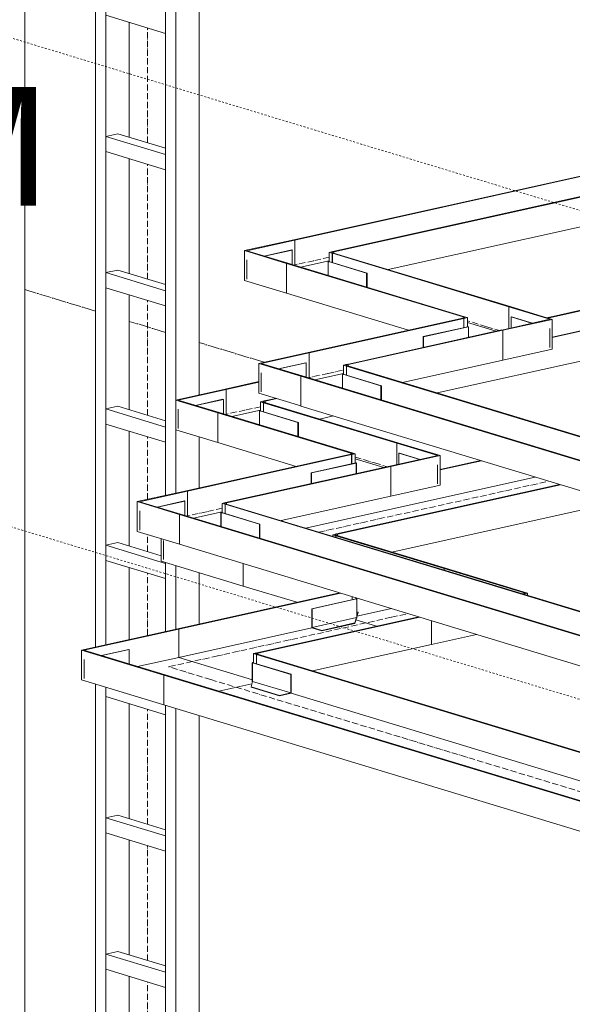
# Model space of a CAD drawing. Header units: millimetres. Extents: x 5617 to 103919, y 7718 to 242078.
# Tile 14 of 24: x 63259 to 64154, y 230880 to 232475. Entities that reach past the tile are written whole.
import ezdxf

# ---------------------------------------------------------------- set-up
doc = ezdxf.new("R2010")
doc.units = ezdxf.units.MM
for name, pattern in [('Линия сетки', [25, 20, -2.5, 0, -2.5]), ('Осевая', [14, 10, -2, 0, -2]), ('Скрыто', [6, 3, -3])]:
    doc.linetypes.add(name, pattern=pattern)
doc.layers.add('Границы 3D вида', color=7, linetype='Скрыто', lineweight=20, true_color=0x0080c0)
for name, color, linetype, lineweight in [('Кабельные лотки', 7, 'Continuous', 18), ('Марки кабельных лотков', 7, 'Continuous', 20), ('Осевая линия', 7, 'Осевая', 18), ('Соединительные детали кабельных лотков', 7, 'Continuous', 18), ('Уровни', 7, 'Continuous', 9)]:
    doc.layers.add(name, color=color, linetype=linetype, lineweight=lineweight)
doc.styles.add('Arial_4', font='arial.ttf', dxfattribs={"width": 0.85, "height": 250})

# ---------------------------------------------------------------- blocks, each defined once
blk = doc.blocks.new('OSTEC_CLH - ЛН_ ЛП - СЛУМИ - Угол горизонтальный - ZS - Цинкование по методу Сендзимира-1215273-МКСС_К1_L28')
at = {"layer": 'Соединительные детали кабельных лотков'}
for p, q in [((72685.6, 231640.6), (72691.3, 231641.9)), ((72685.6, 231638.1), (72685.6, 231640.6)), ((72685.6, 231640.6), (72690.5, 231639.1)), ((72693, 231641.4), (72689.2, 231640.5)), ((72692.4, 231639.5), (72689.2, 231640.5)), ((72690.5, 231639.1), (72692.4, 231639.5)), ((72690.5, 231639.1), (72690.5, 231636.6)), ((72691.3, 231641.9), (72693, 231641.4)), ((72693, 231641.4), (72693, 231639.4)), ((72407.2, 231597.9), (72407.2, 231634.3)), ((72540.5, 231557.5), (72407.2, 231597.9)), ((72540.5, 231593.9), (72540.5, 231557.5))]:
    blk.add_line(p, q, dxfattribs=at)
blk = doc.blocks.new('OSTEC_U - ЛН_ ЛП - СЛУМИ - OSTEC_U - ЛН_ ЛП - СЛУМИ-1215241-МКСС_К1_L28')
at = {"layer": 'Соединительные детали кабельных лотков'}
blk.add_line((72411.1, 231631.2), (72411.1, 231600.3), dxfattribs=at)
blk.add_line((72411.1, 231631.2), (72411.1, 231600.3), dxfattribs=at)
blk = doc.blocks.new('OSTEC_CLH - ЛН_ ЛП - СЛУМИ - Угол горизонтальный - ZS - Цинкование по методу Сендзимира-V44-МКСС_К1_L28')
at = {"layer": 'Осевая линия'}
for p, q in [((72780.4, 231506.9), (72807.5, 231512.9)), ((72781.2, 231507.1), (72780.4, 231506.9))]:
    blk.add_line(p, q, dxfattribs=at)
at = {"layer": 'Соединительные детали кабельных лотков'}
for p, q in [((72867.9, 231586.3), (72866, 231585.9)), ((72866, 231583.3), (72866, 231585.9)), ((72866, 231585.9), (72997.6, 231546)), ((73001.2, 231545.9), (72867.9, 231586.3)), ((72717.1, 231535), (72717.1, 231540.3)), ((72997.6, 231546), (72992.8, 231544.9)), ((73001.2, 231545.9), (72994.4, 231544.4)), ((73001.2, 231542.3), (73001.2, 231545.9)), ((72722.8, 231536.3), (72722.8, 231538.6)), ((72780.5, 231521.1), (72724.7, 231508.7)), ((72756.5, 231492.5), (72722.9, 231502.7)), ((72845.4, 231463.1), (72845.4, 231501.4)), ((72918.4, 231479.3), (72845.4, 231463.1))]:
    blk.add_line(p, q, dxfattribs=at)
blk = doc.blocks.new('OSTEC_U - ЛН_ ЛП - СЛУМИ - OSTEC_U - ЛН_ ЛП - СЛУМИ-1215245-МКСС_К1_L28')
at = {"layer": 'Соединительные детали кабельных лотков'}
for p, q in [((72723.5, 231536.8), (72651.3, 231520.7)), ((72651.9, 231520.6), (72724.1, 231536.6)), ((72724.1, 231536.6), (72722.8, 231537)), ((72724.1, 231536.8), (72723.9, 231536.8)), ((72724.1, 231536.6), (72724.6, 231536.8)), ((72724.5, 231536.4), (72724.1, 231536.6)), ((72724.5, 231536.4), (72724.5, 231505.5)), ((72724.6, 231505.9), (72724.6, 231536.8)), ((72651.3, 231520.7), (72651.9, 231520.6)), ((72651.3, 231489.8), (72651.3, 231520.7)), ((72651.9, 231490.5), (72651.9, 231520.6)), ((72726.7, 231515.3), (72724.6, 231515.9)), ((72724.6, 231508.4), (72726.7, 231515.3)), ((72726.7, 231514.5), (72724.6, 231507.5)), ((72651.9, 231490.5), (72724.1, 231506.5)), ((72667.5, 231485.8), (72721.4, 231497.8)), ((72721.4, 231496.9), (72667.5, 231484.9)), ((72721.4, 231497.8), (72724.1, 231506.5)), ((72724.1, 231505.7), (72721.4, 231496.9)), ((72721.4, 231496.9), (72721.4, 231497.8)), ((72667.5, 231484.9), (72651.3, 231489.8)), ((72667.5, 231485.8), (72651.9, 231490.5)), ((72667.5, 231484.9), (72667.5, 231485.8))]:
    blk.add_line(p, q, dxfattribs=at)
for points in [[(72723.4, 231536.4, 0), (72723.5, 231536.4, 0), (72723.7, 231536.4, 0), (72723.9, 231536.3, 0), (72724.1, 231536.3, 0), (72724.3, 231536.4, 0), (72724.5, 231536.4, 0)], [(72724.5, 231505.5, 0), (72724.3, 231505.4, 0), (72724.1, 231505.4, 0), (72723.9, 231505.4, 0)]]:
    blk.add_polyline3d(points, dxfattribs=at)
blk = doc.blocks.new('OSTEC_CLH - ЛН_ ЛП - СЛУМИ - Угол горизонтальный - ZS - Цинкование по методу Сендзимира-V45-МКСС_К1_L28')
at = {"layer": 'Осевая линия'}
for p, q in [((72499.3, 231444.5), (72419.5, 231426.8)), ((72498.5, 231444.3), (72499.3, 231444.5)), ((72487.7, 231406.1), (72419.5, 231426.8))]:
    blk.add_line(p, q, dxfattribs=at)
at = {"layer": 'Соединительные детали кабельных лотков'}
for p, q in [((72278.5, 231453.8), (72434.3, 231488.4)), ((72282.1, 231453.7), (72435.9, 231487.9)), ((72434.3, 231488.4), (72435.9, 231487.9)), ((72435.9, 231487.9), (72435.9, 231442)), ((72278.5, 231405.5), (72278.5, 231453.8)), ((72278.5, 231453.8), (72411.8, 231413.4)), ((72413.7, 231413.8), (72282.1, 231453.7)), ((72556.9, 231448.2), (72562.6, 231449.4)), ((72556.9, 231432.9), (72556.9, 231448.2)), ((72556.9, 231448.2), (72561.8, 231446.7)), ((72564.3, 231448.9), (72560.5, 231448.1)), ((72563.7, 231447.1), (72560.5, 231448.1)), ((72561.8, 231446.7), (72563.7, 231447.1)), ((72561.8, 231446.7), (72561.8, 231431.4)), ((72562.6, 231449.4), (72564.3, 231448.9)), ((72564.3, 231448.9), (72564.3, 231446.9)), ((72369.3, 231427.3), (72435.9, 231442)), ((72435.9, 231442), (72555.2, 231405.9)), ((72411.8, 231413.4), (72413.7, 231413.8)), ((72411.8, 231413.4), (72411.8, 231365.1)), ((72411.8, 231365.1), (72278.5, 231405.5)), ((72501, 231387.4), (72554.4, 231399.2))]:
    blk.add_line(p, q, dxfattribs=at)
blk = doc.blocks.new('OSTEC_U - ЛН_ ЛП - СЛУМИ - OSTEC_U - ЛН_ ЛП - СЛУМИ-V46-МКСС_К1_L28')
at = {"layer": 'Соединительные детали кабельных лотков'}
for p, q in [((72354.9, 231455), (72310.5, 231445.1)), ((72311.1, 231444.9), (72355.5, 231454.8)), ((72355.5, 231454.8), (72354.9, 231455)), ((72355.5, 231454.8), (72355.5, 231431.5)), ((72282.4, 231438.8), (72282.4, 231407.9)), ((72282.4, 231438.8), (72282.4, 231407.9))]:
    blk.add_line(p, q, dxfattribs=at)
blk = doc.blocks.new('OSTEC_U - ЛН_ ЛП - СЛУМИ - OSTEC_U - ЛН_ ЛП - СЛУМИ-V47-МКСС_К1_L28')
at = {"layer": 'Соединительные детали кабельных лотков'}
for p, q in [((72555.6, 231433.3), (72555.1, 231433.1)), ((72555.1, 231402.2), (72555.1, 231433.1)), ((72555.2, 231433.5), (72555.6, 231433.3)), ((72555.2, 231433.5), (72555.2, 231402.6)), ((72556.9, 231433.6), (72555.6, 231433.3)), ((72555.6, 231433.3), (72617.4, 231414.5)), ((72618.1, 231414.7), (72556.3, 231433.4)), ((72617.4, 231414.5), (72618.1, 231414.7)), ((72617.4, 231414.5), (72617.4, 231384.5)), ((72618.1, 231414.7), (72618.1, 231383.8)), ((72555.6, 231403.2), (72553, 231394.5)), ((72555.2, 231402.2), (72555.1, 231402.2)), ((72555.6, 231403.2), (72617.4, 231384.5)), ((72553, 231394.5), (72599.1, 231380.5)), ((72553, 231394.5), (72553, 231393.6)), ((72599.1, 231379.6), (72553, 231393.6)), ((72617.4, 231384.5), (72599.1, 231380.5)), ((72618.1, 231383.8), (72599.1, 231379.6)), ((72599.1, 231380.5), (72599.1, 231379.6))]:
    blk.add_line(p, q, dxfattribs=at)
for points in [[(72555.1, 231433.1, 0), (72555.2, 231433.1, 0), (72555.4, 231433, 0), (72555.6, 231433, 0), (72555.8, 231433, 0), (72556, 231433.1, 0), (72556.2, 231433.1, 0)], [(72556.2, 231433.5, 0), (72556, 231433.5, 0), (72555.8, 231433.5, 0), (72555.6, 231433.5, 0)]]:
    blk.add_polyline3d(points, dxfattribs=at)
blk = doc.blocks.new('OSTEC_CLH - ЛН_ ЛП - СЛУМИ - Угол горизонтальный - ZS - Цинкование по методу Сендзимира-V61-МКСС_К1_L28')
at = {"layer": 'Осевая линия'}
for p, q in [((72543.5, 231842.6), (72511.6, 231835.5)), ((72542.7, 231842.4), (72543.5, 231842.6))]:
    blk.add_line(p, q, dxfattribs=at)
at = {"layer": 'Соединительные детали кабельных лотков'}
for p, q in [((72431.2, 231858.9), (72511, 231876.6)), ((72434.8, 231858.8), (72512.6, 231876.1)), ((72511, 231876.6), (72512.6, 231876.1)), ((72512.6, 231876.1), (72512.6, 231835.2)), ((72431.2, 231810.6), (72431.2, 231858.9)), ((72431.2, 231858.9), (72499.5, 231838.2)), ((72501.4, 231838.6), (72434.8, 231858.8)), ((72568.6, 231856.1), (72574.3, 231857.4)), ((72568.6, 231840.8), (72568.6, 231856.1)), ((72568.6, 231856.1), (72573.5, 231854.6)), ((72576, 231856.9), (72572.2, 231856)), ((72575.5, 231855), (72572.2, 231856)), ((72573.5, 231854.6), (72575.5, 231855)), ((72573.5, 231854.6), (72573.5, 231839.3)), ((72574.3, 231857.4), (72576, 231856.9)), ((72576, 231856.9), (72576, 231854.9)), ((72499.5, 231838.2), (72501.4, 231838.6)), ((72499.5, 231838.2), (72499.5, 231789.9)), ((72499.5, 231789.9), (72431.2, 231810.6))]:
    blk.add_line(p, q, dxfattribs=at)
blk = doc.blocks.new('OSTEC_U - ЛН_ ЛП - СЛУМИ - OSTEC_U - ЛН_ ЛП - СЛУМИ-V62-МКСС_К1_L28')
at = {"layer": 'Соединительные детали кабельных лотков'}
for p, q in [((72567.4, 231841.2), (72566.8, 231841)), ((72566.8, 231818.8), (72566.8, 231841)), ((72566.9, 231841.4), (72567.4, 231841.2)), ((72566.9, 231841.4), (72566.9, 231818.7)), ((72568.6, 231841.5), (72567.4, 231841.2)), ((72567.4, 231841.2), (72629.1, 231822.4)), ((72629.8, 231822.6), (72568, 231841.3)), ((72629.1, 231822.4), (72629.8, 231822.6)), ((72629.1, 231822.4), (72629.1, 231799.9)), ((72629.8, 231822.6), (72629.8, 231799.7))]:
    blk.add_line(p, q, dxfattribs=at)
for points in [[(72566.8, 231841, 0), (72567, 231841, 0), (72567.2, 231840.9, 0), (72567.4, 231840.9, 0), (72567.6, 231841, 0), (72567.8, 231841, 0), (72567.9, 231841, 0)], [(72567.9, 231841.4, 0), (72567.7, 231841.4, 0), (72567.5, 231841.4, 0), (72567.3, 231841.4, 0)]]:
    blk.add_polyline3d(points, dxfattribs=at)
blk = doc.blocks.new('OSTEC_CLH - ЛН_ ЛП - СЛУМИ - Угол горизонтальный - ZS - Цинкование по методу Сендзимира-V63-МКСС_К1_L28')
at = {"layer": 'Осевая линия'}
blk.add_line((72753.1, 231757.1), (72773.7, 231750.8), dxfattribs=at)
at = {"layer": 'Соединительные детали кабельных лотков'}
for p, q in [((72791, 231789.6), (72789.1, 231789.2)), ((72789.1, 231754.2), (72789.1, 231789.2)), ((72789.1, 231789.2), (72855.7, 231769)), ((72859.3, 231768.9), (72791, 231789.6)), ((72714.5, 231771), (72718.3, 231771.8)), ((72716.2, 231770.5), (72714.5, 231771)), ((72717, 231773.2), (72715.1, 231772.8)), ((72715.1, 231770.8), (72715.1, 231772.8)), ((72715.1, 231772.8), (72718.3, 231771.8)), ((72721.9, 231771.7), (72716.2, 231770.5)), ((72716.2, 231755.2), (72716.2, 231770.5)), ((72721.9, 231771.7), (72717, 231773.2)), ((72721.9, 231756.5), (72721.9, 231771.7)), ((72855.7, 231769), (72777.9, 231751.7)), ((72859.3, 231768.9), (72779.5, 231751.2)), ((72859.3, 231720.7), (72859.3, 231768.9)), ((72779.5, 231751.2), (72777.9, 231751.7)), ((72779.5, 231703), (72779.5, 231751.2)), ((72859.3, 231720.7), (72779.5, 231703))]:
    blk.add_line(p, q, dxfattribs=at)
blk = doc.blocks.new('OSTEC_U - ЛН_ ЛП - СЛУМИ - OSTEC_U - ЛН_ ЛП - СЛУМИ-V64-МКСС_К1_L28')
at = {"layer": 'Соединительные детали кабельных лотков'}
for p, q in [((72793.4, 231773), (72792.7, 231772.8)), ((72792.7, 231772.8), (72826.6, 231762.6)), ((72792.7, 231755), (72792.7, 231772.8)), ((72827.3, 231762.7), (72793.4, 231773)), ((72855.4, 231723.2), (72855.4, 231754.1)), ((72855.4, 231723.2), (72855.4, 231754.1))]:
    blk.add_line(p, q, dxfattribs=at)
blk = doc.blocks.new('OSTEC_U - ЛН_ ЛП - СЛУМИ - OSTEC_U - ЛН_ ЛП - СЛУМИ-V65-МКСС_К1_L28')
at = {"layer": 'Соединительные детали кабельных лотков'}
for p, q in [((72722.6, 231756.9), (72650.4, 231740.9)), ((72651, 231740.7), (72723.2, 231756.8)), ((72723.2, 231756.8), (72721.9, 231757.2)), ((72723.1, 231757), (72722.9, 231757)), ((72723.2, 231756.8), (72723.7, 231757)), ((72723.6, 231756.6), (72723.2, 231756.8)), ((72723.6, 231756.6), (72723.6, 231739.7)), ((72723.7, 231739.7), (72723.7, 231757)), ((72650.4, 231740.9), (72651, 231740.7)), ((72650.4, 231723.5), (72650.4, 231740.9)), ((72651, 231723.6), (72651, 231740.7))]:
    blk.add_line(p, q, dxfattribs=at)
blk.add_polyline3d([(72722.5, 231756.6, 0), (72722.6, 231756.6, 0), (72722.8, 231756.6, 0), (72723, 231756.5, 0), (72723.2, 231756.5, 0), (72723.4, 231756.5, 0), (72723.6, 231756.6, 0)], dxfattribs=at)
blk = doc.blocks.new('OSTEC_U - ЛН_ ЛП - СЛУМИ - OSTEC_U - ЛН_ ЛП - СЛУМИ-V66-МКСС_К1_L28')
at = {"layer": 'Соединительные детали кабельных лотков'}
for p, q in [((72504.9, 231676.5), (72504.3, 231676.4)), ((72504.3, 231654.1), (72504.3, 231676.4)), ((72504.5, 231676.7), (72504.9, 231676.5)), ((72504.5, 231676.7), (72504.5, 231654.1)), ((72506.2, 231676.8), (72504.9, 231676.5)), ((72504.9, 231676.5), (72566.7, 231657.8)), ((72567.3, 231658), (72505.6, 231676.7)), ((72566.7, 231657.8), (72567.3, 231658)), ((72566.7, 231657.8), (72566.7, 231635.2)), ((72567.3, 231658), (72567.3, 231635))]:
    blk.add_line(p, q, dxfattribs=at)
for points in [[(72504.3, 231676.4, 0), (72504.5, 231676.3, 0), (72504.7, 231676.3, 0), (72504.9, 231676.3, 0), (72505.1, 231676.3, 0), (72505.3, 231676.3, 0), (72505.5, 231676.4, 0)], [(72505.4, 231676.7, 0), (72505.3, 231676.8, 0), (72505.1, 231676.8, 0), (72504.9, 231676.8, 0)]]:
    blk.add_polyline3d(points, dxfattribs=at)
blk = doc.blocks.new('OSTEC_U - ЛН_ ЛП - СЛУМИ - OSTEC_U - ЛН_ ЛП - СЛУМИ-V82-МКСС_К1_L28')
at = {"layer": 'Соединительные детали кабельных лотков'}
for p, q in [((72701.8, 231900.6), (72701.2, 231900.4)), ((72701.2, 231878.1), (72701.2, 231900.4)), ((72701.4, 231900.8), (72701.8, 231900.6)), ((72701.4, 231900.8), (72701.4, 231878.1)), ((72703.1, 231900.8), (72701.8, 231900.6)), ((72701.8, 231900.6), (72763.6, 231881.8)), ((72764.2, 231882), (72702.5, 231900.7)), ((72763.6, 231881.8), (72764.2, 231882)), ((72763.6, 231881.8), (72763.6, 231859.2)), ((72764.2, 231882), (72764.2, 231859))]:
    blk.add_line(p, q, dxfattribs=at)
for points in [[(72701.2, 231900.4, 0), (72701.4, 231900.3, 0), (72701.6, 231900.3, 0), (72701.8, 231900.3, 0), (72702, 231900.3, 0), (72702.2, 231900.3, 0), (72702.4, 231900.4, 0)], [(72702.3, 231900.7, 0), (72702.2, 231900.8, 0), (72702, 231900.8, 0), (72701.7, 231900.8, 0)]]:
    blk.add_polyline3d(points, dxfattribs=at)
blk = doc.blocks.new('OSTEC_U - ЛН_ ЛП - СЛУМИ - OSTEC_U - ЛН_ ЛП - СЛУМИ-V83-МКСС_К1_L28')
at = {"layer": 'Соединительные детали кабельных лотков'}
for p, q in [((72975.1, 231993.6), (72974.4, 231993.5)), ((72974.4, 231993.5), (73007.4, 231983.5)), ((72974.4, 231975.7), (72974.4, 231993.5)), ((73009, 231983.3), (72975.1, 231993.6)), ((73037.1, 231943.8), (73037.1, 231974.7)), ((73037.1, 231943.8), (73037.1, 231974.7))]:
    blk.add_line(p, q, dxfattribs=at)
blk = doc.blocks.new('OSTEC_U - ЛН_ ЛП - СЛУМИ - OSTEC_U - ЛН_ ЛП - СЛУМИ-V84-МКСС_К1_L28')
at = {"layer": 'Соединительные детали кабельных лотков'}
for p, q in [((72904.3, 231977.6), (72832.1, 231961.6)), ((72832.7, 231961.4), (72904.9, 231977.4)), ((72904.9, 231977.4), (72903.6, 231977.8)), ((72904.8, 231977.6), (72904.6, 231977.6)), ((72904.9, 231977.4), (72905.4, 231977.6)), ((72905.3, 231977.2), (72904.9, 231977.4)), ((72905.3, 231977.2), (72905.3, 231960.3)), ((72905.4, 231960.4), (72905.4, 231977.6)), ((72832.1, 231961.6), (72832.7, 231961.4)), ((72832.1, 231944.1), (72832.1, 231961.6)), ((72832.7, 231944.2), (72832.7, 231961.4))]:
    blk.add_line(p, q, dxfattribs=at)
blk.add_polyline3d([(72904.2, 231977.3, 0), (72904.3, 231977.2, 0), (72904.5, 231977.2, 0), (72904.7, 231977.2, 0), (72904.9, 231977.2, 0), (72905.1, 231977.2, 0), (72905.3, 231977.2, 0)], dxfattribs=at)
blk = doc.blocks.new('OSTEC_U - ЛН_ ЛП - СЛУМИ - OSTEC_U - ЛН_ ЛП - СЛУМИ-V88-МКСС_К1_L28')
at = {"layer": 'Соединительные детали кабельных лотков'}
for p, q in [((72678.6, 232083.2), (72678.1, 232083)), ((72678.1, 232060.8), (72678.1, 232083)), ((72678.2, 232083.4), (72678.6, 232083.2)), ((72678.2, 232083.4), (72678.2, 232060.8)), ((72679.9, 232083.4), (72678.6, 232083.2)), ((72678.6, 232083.2), (72740.4, 232064.4)), ((72741.1, 232064.6), (72679.3, 232083.3)), ((72740.4, 232064.4), (72741.1, 232064.6)), ((72740.4, 232064.4), (72740.4, 232041.9)), ((72741.1, 232064.6), (72741.1, 232041.6))]:
    blk.add_line(p, q, dxfattribs=at)
for points in [[(72678.1, 232083, 0), (72678.2, 232083, 0), (72678.4, 232082.9, 0), (72678.6, 232082.9, 0), (72678.8, 232082.9, 0), (72679, 232083, 0), (72679.2, 232083, 0)], [(72679.2, 232083.4, 0), (72679, 232083.4, 0), (72678.8, 232083.4, 0), (72678.6, 232083.4, 0)]]:
    blk.add_polyline3d(points, dxfattribs=at)

msp = doc.modelspace()

# ---------------------------------------------------------------- linework, layer by layer
at = {"layer": 'Границы 3D вида'}
for p, q in [((65410, 231789), (57248.9, 234263.8)), ((69988.1, 229608.7), (61827, 232083.5))]:
    msp.add_line(p, q, dxfattribs=at)
at = {"layer": 'Кабельные лотки'}
for p, q in [((63267.2, 230788.1), (63267.2, 233395.6)), ((63382, 231458.8), (63382, 233340.9)), ((63398.5, 231462.5), (63398.5, 233335.9)), ((63495.5, 231704.4), (63495.5, 233306.5)), ((63512, 231858.9), (63512, 233301.5)), ((63550, 231867.3), (63550, 233309.9)), ((63398.5, 232482.2), (63495.5, 232452.8)), ((63436.5, 232284.6), (63436.5, 232470.7)), ((65232.3, 232457.9), (63703, 232118.6)), ((65234, 232457.4), (63704.7, 232118.1)), ((65295.7, 232438.7), (63766.4, 232099.3)), ((65297.3, 232438.2), (63768, 232098.8)), ((65184.1, 232364.8), (63856.2, 232070.1)), ((63398.5, 232286), (63417.8, 232290.3)), ((63417.8, 232290.3), (63495.5, 232266.7)), ((63398.5, 232286), (63495.5, 232256.6)), ((63398.5, 232261.5), (63495.5, 232232)), ((63436.5, 232063.8), (63436.5, 232249.9)), ((64830.3, 232151.4), (64113, 231992.2)), ((64832, 232150.9), (64114.7, 231991.7)), ((64893.7, 232132.2), (64121.8, 231960.9)), ((64895.3, 232131.7), (64121.8, 231960)), ((63704.7, 232118.1), (63703, 232118.6)), ((63704.7, 232077.2), (63704.7, 232118.1)), ((63768, 232098.8), (63766.4, 232099.3)), ((63768, 232096.8), (63768, 232098.8)), ((63760.7, 232084.6), (63714.1, 232074.3)), ((63765.6, 232096.6), (63767.5, 232097)), ((63765.6, 232081.3), (63765.6, 232096.6)), ((64051.6, 232009.9), (63765.6, 232096.6)), ((64053.5, 232010.3), (63767.5, 232097)), ((63398.5, 232065.2), (63417.8, 232069.5)), ((63417.8, 232069.5), (63495.5, 232045.9)), ((63691.5, 232080.2), (63693.4, 232080.6)), ((63691.5, 232031.9), (63691.5, 232080.2)), ((63977.5, 231993.4), (63691.5, 232080.2)), ((63979.5, 231993.8), (63693.4, 232080.6)), ((63398.5, 232065.2), (63495.5, 232035.8)), ((64782.1, 232058.3), (63935.6, 231870.4)), ((63398.5, 232040.7), (63495.5, 232011.3)), ((63436.5, 231843.1), (63436.5, 232029.2)), ((63888.8, 231972), (63691.5, 232031.9)), ((64053.5, 232010.3), (64051.6, 232009.9)), ((64051.6, 232009.9), (64051.6, 231974.9)), ((63726.2, 231935.9), (63977, 231991.6)), ((63727.9, 231935.4), (63978.6, 231991.1)), ((63977, 231991.6), (63978.6, 231991.1)), ((63979.5, 231993.8), (63977.5, 231993.4)), ((63977.5, 231993.4), (63977.5, 231991.4)), ((63978.6, 231991.1), (63978.6, 231975.8)), ((63789.6, 231916.7), (64040.3, 231972.4)), ((63791.2, 231916.2), (64042, 231971.9)), ((64030.9, 231970.3), (63984.4, 231984.4)), ((64040.3, 231972.4), (64042, 231971.9)), ((64042, 231971.9), (64042, 231923.6)), ((63727.9, 231935.4), (63726.2, 231935.9)), ((63727.9, 231894.5), (63727.9, 231935.4)), ((63879.4, 231887.5), (64042, 231923.6)), ((63788.7, 231914), (63790.7, 231914.4)), ((63788.7, 231898.7), (63788.7, 231914)), ((65563.4, 231375.8), (63788.7, 231914)), ((63791.2, 231916.2), (63789.6, 231916.7)), ((65565.3, 231376.3), (63790.7, 231914.4)), ((63791.2, 231914.2), (63791.2, 231916.2)), ((63714.7, 231897.5), (63716.6, 231898)), ((63714.7, 231849.2), (63714.7, 231897.5)), ((65489.4, 231359.4), (63714.7, 231897.5)), ((65491.3, 231359.8), (63716.6, 231898)), ((63737.3, 231891.7), (63783.8, 231902)), ((63646.4, 231888.7), (63591.8, 231876.6)), ((63593.4, 231876.1), (63591.8, 231876.6)), ((63646.4, 231887.8), (63593.4, 231876.1)), ((63593.4, 231835.2), (63593.4, 231876.1)), ((63674.1, 231861.6), (63655.1, 231857.4)), ((63675.7, 231861.1), (63656.8, 231856.9)), ((63398.5, 231844.4), (63417.8, 231848.7)), ((63398.5, 231844.4), (63495.5, 231815)), ((63417.8, 231848.7), (63495.5, 231825.2)), ((63654.3, 231854.6), (63656.2, 231855)), ((63654.3, 231839.3), (63654.3, 231854.6)), ((63654.3, 231854.6), (63869.9, 231789.2)), ((63656.8, 231856.9), (63655.1, 231857.4)), ((63656.2, 231855), (63871.8, 231789.6)), ((63656.8, 231854.9), (63656.8, 231856.9)), ((65489.4, 231311.1), (63714.7, 231849.2)), ((63580.2, 231838.2), (63582.2, 231838.6)), ((63580.2, 231789.9), (63580.2, 231838.2)), ((63580.2, 231838.2), (63795.8, 231772.8)), ((63582.2, 231838.6), (63797.8, 231773.2)), ((63649.4, 231842.7), (63602.8, 231832.3)), ((63767.7, 231833.2), (63744.9, 231828.1)), ((63398.5, 231819.9), (63495.5, 231790.5)), ((63436.5, 231622.3), (63436.5, 231808.4)), ((63512, 231707.9), (63512, 231810.6)), ((63550, 231716.5), (63550, 231799)), ((63580.2, 231789.9), (63707.1, 231751.4)), ((63871.8, 231789.6), (63869.9, 231789.2)), ((63869.9, 231789.2), (63869.9, 231754.2)), ((63795.3, 231771), (63529.3, 231711.9)), ((63796.9, 231770.5), (63531, 231711.4)), ((63795.3, 231771), (63796.9, 231770.5)), ((63797.8, 231773.2), (63795.8, 231772.8)), ((63795.8, 231772.8), (63795.8, 231770.8)), ((63796.9, 231770.5), (63796.9, 231755.2)), ((63802.7, 231763.8), (63849.2, 231749.7)), ((63858.6, 231751.7), (63592.7, 231692.7)), ((63860.3, 231751.2), (63594.3, 231692.2)), ((63858.6, 231751.7), (63860.3, 231751.2)), ((63860.3, 231751.2), (63860.3, 231703)), ((63940.1, 231746.6), (64005.5, 231761.1)), ((63940.1, 231745.7), (64007.1, 231760.6)), ((63722.1, 231651.5), (64094.4, 231734.1)), ((63772.1, 231641.9), (64133.8, 231722.1)), ((63773.8, 231641.4), (64135.5, 231721.6)), ((63531, 231711.4), (63529.3, 231711.9)), ((63531, 231670.5), (63531, 231711.4)), ((63860.3, 231703), (63682.5, 231663.5)), ((63591.9, 231690), (63593.8, 231690.4)), ((63591.9, 231674.7), (63591.9, 231690)), ((63591.9, 231690), (65509.5, 231108.4)), ((63594.3, 231692.2), (63592.7, 231692.7)), ((63593.8, 231690.4), (65511.5, 231108.9)), ((63594.3, 231690.2), (63594.3, 231692.2)), ((63861.9, 231612.6), (64227.4, 231693.8)), ((63517.8, 231673.5), (63519.7, 231674)), ((63517.8, 231625.2), (63517.8, 231673.5)), ((63517.8, 231673.5), (65435.5, 231092)), ((63519.7, 231674), (65437.4, 231092.4)), ((63587, 231678), (63540.4, 231667.7)), ((63771.3, 231639.1), (63773.2, 231639.5)), ((63771.3, 231636.6), (63771.3, 231639.1)), ((63771.3, 231639.1), (63946.8, 231585.9)), ((63773.8, 231641.4), (63772.1, 231641.9)), ((63773.2, 231639.5), (63948.7, 231586.3)), ((63773.8, 231639.4), (63773.8, 231641.4)), ((63398.5, 231623.7), (63417.8, 231628)), ((63398.5, 231623.7), (63495.5, 231594.3)), ((63417.8, 231628), (63488, 231606.7)), ((63517.8, 231625.2), (65435.5, 231043.7)), ((63398.5, 231599.1), (63495.5, 231569.7)), ((63495.5, 231483.9), (63495.5, 231595.7)), ((63512, 231487.7), (63512, 231590.7)), ((63621.2, 231557.5), (63621.2, 231593.9)), ((63436.5, 231470.9), (63436.5, 231587.6)), ((63550, 231496.1), (63550, 231579.1)), ((63948.7, 231586.3), (63946.8, 231585.9)), ((63946.8, 231585.9), (63946.8, 231583.3)), ((63621.2, 231557.5), (63708, 231531.2)), ((63777.3, 231546.6), (63515, 231488.4)), ((63778.9, 231546.1), (63516.7, 231487.9)), ((63797.8, 231540.3), (63797.8, 231535)), ((63861.3, 231521.1), (63805.5, 231508.7)), ((63905.6, 231507.6), (63643.4, 231449.4)), ((63907.3, 231507.1), (63645.1, 231448.9)), ((63803.7, 231502.7), (63837.3, 231492.5)), ((63926.2, 231501.4), (63926.2, 231463.1)), ((63516.7, 231487.9), (63515, 231488.4)), ((63732.1, 231489.8), (63516.7, 231442)), ((63516.7, 231442), (63516.7, 231487.9)), ((63926.2, 231463.1), (63733.2, 231420.2)), ((63642.6, 231446.7), (63644.5, 231447.1)), ((63642.6, 231431.4), (63642.6, 231446.7)), ((63642.6, 231446.7), (65300.2, 230944)), ((63645.1, 231448.9), (63643.4, 231449.4)), ((63644.5, 231447.1), (65302.2, 230944.5)), ((63645.1, 231446.9), (63645.1, 231448.9)), ((63636, 231405.9), (63516.7, 231442)), ((63492.5, 231413.4), (63494.5, 231413.8)), ((63492.5, 231365.1), (63492.5, 231413.4)), ((63492.5, 231413.4), (65150.2, 230910.7)), ((63494.5, 231413.8), (65152.1, 230911.2)), ((63382, 230733.3), (63382, 231398.6)), ((63581.7, 231387.4), (63635.2, 231399.2)), ((63398.5, 230728.3), (63398.5, 231393.6)), ((63698.8, 231383.8), (65242.3, 230915.8)), ((63398.5, 231378.4), (63495.5, 231349)), ((63436.5, 231180.7), (63436.5, 231366.8)), ((63492.5, 231365.1), (65150.2, 230862.4)), ((63495.5, 230698.9), (63495.5, 231364.2)), ((63512, 230693.9), (63512, 231359.2)), ((63550, 230702.3), (63550, 231347.7)), ((63398.5, 231182.1), (63417.8, 231186.4)), ((63398.5, 231182.1), (63495.5, 231152.7)), ((63417.8, 231186.4), (63495.5, 231162.8)), ((63398.5, 231157.6), (63495.5, 231128.2)), ((63436.5, 230960), (63436.5, 231146.1)), ((63398.5, 230961.3), (63417.8, 230965.6)), ((63398.5, 230961.3), (63495.5, 230931.9)), ((63417.8, 230965.6), (63495.5, 230942.1)), ((63398.5, 230936.8), (63495.5, 230907.4)), ((63436.5, 230736.7), (63436.5, 230925.3))]:
    msp.add_line(p, q, dxfattribs=at)
at = {"layer": 'Осевая линия'}
for p, q in [((63466, 232275.5), (63466, 232461.8)), ((63466, 232054.7), (63466, 232241)), ((63760.7, 232090.1), (63735.5, 232084.6)), ((63466, 231834), (63466, 232020.2)), ((64015.5, 231977.7), (63984.4, 231987.2)), ((63758.7, 231901.9), (63783.8, 231907.5)), ((63649.4, 231848.1), (63624.3, 231842.6)), ((63466, 231697.9), (63466, 231799.4)), ((63802.7, 231766.5), (63833.8, 231757.1)), ((63744.1, 231644.8), (64116.5, 231727.4)), ((63587, 231683.5), (63561.8, 231677.9)), ((63466, 231613.2), (63466, 231641)), ((63466, 231477.5), (63466, 231578.7)), ((63861.2, 231506.9), (63580, 231444.5)), ((63568.5, 231406.1), (65226.2, 230903.4)), ((63466, 231171.6), (63466, 231357.9)), ((63466, 230950.9), (63466, 231137.1)), ((63466, 230717.8), (63466, 230916.3))]:
    msp.add_line(p, q, dxfattribs=at)
at = {"layer": 'Уровни', "linetype": 'Линия сетки', "lineweight": 18}
for p, q in [((63382, 232002.9), (63267.2, 232037.7)), ((63495.5, 231968.5), (63436.5, 231986.3)), ((63654.9, 231920.1), (63550, 231951.9))]:
    msp.add_line(p, q, dxfattribs=at)

# ---------------------------------------------------------------- block references
at = {"layer": 'Соединительные детали кабельных лотков'}
for name, p in [('OSTEC_CLH - ЛН_ ЛП - СЛУМИ - Угол горизонтальный - ZS - Цинкование по методу Сендзимира-V61-МКСС_К1_L28', (-8808, 242)), ('OSTEC_U - ЛН_ ЛП - СЛУМИ - OSTEC_U - ЛН_ ЛП - СЛУМИ-V46-МКСС_К1_L28', (-8655.2, 647)), ('OSTEC_U - ЛН_ ЛП - СЛУМИ - OSTEC_U - ЛН_ ЛП - СЛУМИ-V88-МКСС_К1_L28', (-8919.2, 0)), ('OSTEC_CLH - ЛН_ ЛП - СЛУМИ - Угол горизонтальный - ZS - Цинкование по методу Сендзимира-V63-МКСС_К1_L28', (-8737.5, 220.6)), ('OSTEC_U - ЛН_ ЛП - СЛУМИ - OSTEC_U - ЛН_ ЛП - СЛУМИ-V83-МКСС_К1_L28', (-8919.2, 0)), ('OSTEC_U - ЛН_ ЛП - СЛУМИ - OSTEC_U - ЛН_ ЛП - СЛУМИ-V84-МКСС_К1_L28', (-8919.2, 0)), ('OSTEC_CLH - ЛН_ ЛП - СЛУМИ - Угол горизонтальный - ZS - Цинкование по методу Сендзимира-V61-МКСС_К1_L28', (-8784.8, 59.4)), ('OSTEC_U - ЛН_ ЛП - СЛУМИ - OSTEC_U - ЛН_ ЛП - СЛУМИ-V46-МКСС_К1_L28', (-8632.1, 464.4)), ('OSTEC_U - ЛН_ ЛП - СЛУМИ - OSTEC_U - ЛН_ ЛП - СЛУМИ-V82-МКСС_К1_L28', (-8919.2, 0)), ('OSTEC_CLH - ЛН_ ЛП - СЛУМИ - Угол горизонтальный - ZS - Цинкование по методу Сендзимира-V61-МКСС_К1_L28', (-8919.2, 0)), ('OSTEC_U - ЛН_ ЛП - СЛУМИ - OSTEC_U - ЛН_ ЛП - СЛУМИ-V46-МКСС_К1_L28', (-8766.5, 405.1)), ('OSTEC_U - ЛН_ ЛП - СЛУМИ - OSTEC_U - ЛН_ ЛП - СЛУМИ-V62-МКСС_К1_L28', (-8919.2, 0)), ('OSTEC_CLH - ЛН_ ЛП - СЛУМИ - Угол горизонтальный - ZS - Цинкование по методу Сендзимира-V63-МКСС_К1_L28', (-8919.2, 0)), ('OSTEC_U - ЛН_ ЛП - СЛУМИ - OSTEC_U - ЛН_ ЛП - СЛУМИ-V64-МКСС_К1_L28', (-8919.2, 0)), ('OSTEC_U - ЛН_ ЛП - СЛУМИ - OSTEC_U - ЛН_ ЛП - СЛУМИ-V65-МКСС_К1_L28', (-8919.2, 0)), ('OSTEC_CLH - ЛН_ ЛП - СЛУМИ - Угол горизонтальный - ZS - Цинкование по методу Сендзимира-V61-МКСС_К1_L28', (-8981.7, -164.6)), ('OSTEC_U - ЛН_ ЛП - СЛУМИ - OSTEC_U - ЛН_ ЛП - СЛУМИ-V46-МКСС_К1_L28', (-8828.9, 240.4)), ('OSTEC_U - ЛН_ ЛП - СЛУМИ - OSTEC_U - ЛН_ ЛП - СЛУМИ-V66-МКСС_К1_L28', (-8919.2, 0)), ('OSTEC_CLH - ЛН_ ЛП - СЛУМИ - Угол горизонтальный - ZS - Цинкование по методу Сендзимира-1215273-МКСС_К1_L28', (-8919.2, 0)), ('OSTEC_U - ЛН_ ЛП - СЛУМИ - OSTEC_U - ЛН_ ЛП - СЛУМИ-1215241-МКСС_К1_L28', (-8919.2, 0)), ('OSTEC_CLH - ЛН_ ЛП - СЛУМИ - Угол горизонтальный - ZS - Цинкование по методу Сендзимира-V44-МКСС_К1_L28', (-8919.2, 0)), ('OSTEC_U - ЛН_ ЛП - СЛУМИ - OSTEC_U - ЛН_ ЛП - СЛУМИ-1215245-МКСС_К1_L28', (-8919.2, 0)), ('OSTEC_CLH - ЛН_ ЛП - СЛУМИ - Угол горизонтальный - ZS - Цинкование по методу Сендзимира-V45-МКСС_К1_L28', (-8919.2, 0)), ('OSTEC_U - ЛН_ ЛП - СЛУМИ - OSTEC_U - ЛН_ ЛП - СЛУМИ-V46-МКСС_К1_L28', (-8919.2, 0)), ('OSTEC_U - ЛН_ ЛП - СЛУМИ - OSTEC_U - ЛН_ ЛП - СЛУМИ-V47-МКСС_К1_L28', (-8919.2, 0))]:
    msp.add_blockref(name, p, dxfattribs=at)

# ---------------------------------------------------------------- texts
at = {"layer": 'Марки кабельных лотков', "lineweight": 9, "insert": (62897.9, 232423.7), "char_height": 250, "width": 490.633, "attachment_point": 1, "style": 'Arial_4'}
msp.add_mtext('мм', dxfattribs=at)

doc.saveas('drawing.dxf')
